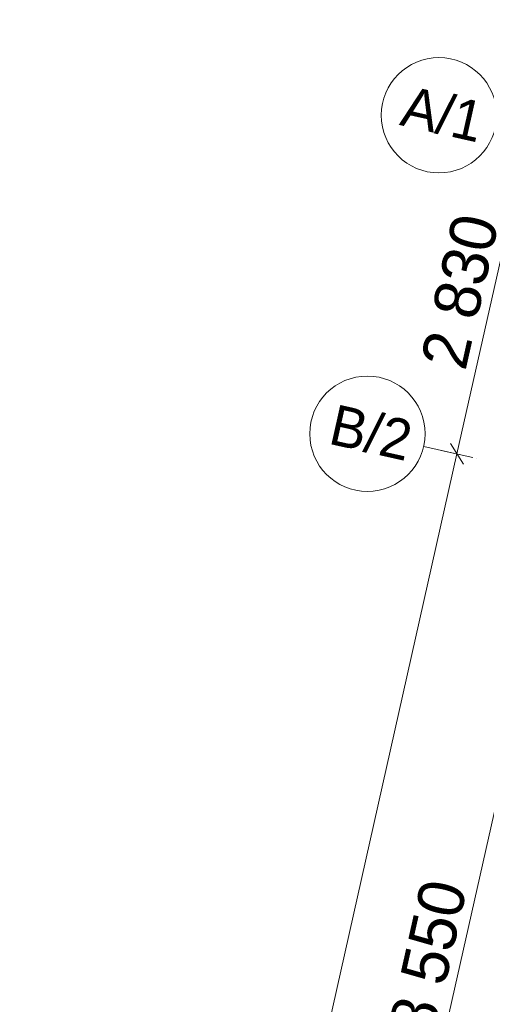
# Model space of a CAD drawing. Header units: millimetres. Extents: x -7218036 to -6930086, y 6128308 to 6355215.
# Tile 7 of 130: x -7217048 to -7213002, y 6154731 to 6163265. Entities that reach past the tile are written whole.
import ezdxf
from ezdxf.enums import TextEntityAlignment as Align

# ---------------------------------------------------------------- set-up
doc = ezdxf.new("R2010")
doc.units = ezdxf.units.MM
doc.header["$MEASUREMENT"] = 0
doc.linetypes.add('Штрихпунктирная', pattern=[670.277762, 352.777767, -176.388884, 0, -141.111112])
doc.layers.add('АР-Чертеж-Оси_Осевые размеры.АР', color=7, linetype='Continuous')
doc.layers.add('АР-Чертеж-Оси_Осевые размеры.АР_Ном._пера__1', color=7, linetype='Continuous', lineweight=0)
doc.layers.add('АР-Чертеж-Оси_Осевые размеры.АР_Ном._пера__120', color=7, linetype='Continuous', lineweight=0)
doc.styles.add('РЎР“Р•РќР•Р\xa0Р\x98Р\xa0_РЎРўР\x98Р›Р¬_3', font='GOTHIC.TTF')
doc.dimstyles.new('СГЕНЕРИР_СТИЛЬ__1', dxfattribs={"dimtxt": 400, "dimasz": 142.5, "dimexe": 0.18, "dimexo": 0.0625, "dimgap": 0, "dimtad": 1, "dimdec": 0, "dimzin": 0, "dimdsep": 46, "dimtxsty": 'РЎР“Р•РќР•Р\xa0Р\x98Р\xa0_РЎРўР\x98Р›Р¬_3', "dimblk": 'ARROWHEAD_6', "dimblk1": 'ARROWHEAD_6', "dimblk2": 'ARROWHEAD_6', "dimcen": 0.09, "dimse1": 1, "dimse2": 1, "dimclrd": 7, "dimclre": 7, "dimclrt": 7, "dimazin": 0, "dimtfac": 1, "dimtdec": 4, "dimtmove": 0, "dimatfit": 3, "dimfxl": 1, "dimtolj": 1, "dimtzin": 0, "dimarcsym": 0})
doc.dimstyles.new('СГЕНЕРИР_СТИЛЬ__2', dxfattribs={"dimtxt": 400, "dimasz": 142.5, "dimexe": 0.18, "dimexo": 0.0625, "dimgap": 0, "dimtad": 1, "dimdec": 0, "dimzin": 0, "dimdsep": 46, "dimtxsty": 'РЎР“Р•РќР•Р\xa0Р\x98Р\xa0_РЎРўР\x98Р›Р¬_3', "dimblk": 'ARROWHEAD_6', "dimblk1": 'ARROWHEAD_6', "dimblk2": 'ARROWHEAD_6', "dimcen": 0.09, "dimse1": 1, "dimse2": 1, "dimclrd": 7, "dimclre": 7, "dimclrt": 7, "dimazin": 0, "dimtfac": 1, "dimtdec": 4, "dimtmove": 2, "dimatfit": 3, "dimfxl": 1, "dimtolj": 1, "dimtzin": 0, "dimarcsym": 0})

# ---------------------------------------------------------------- blocks, each defined once
blk = doc.blocks.new('*D1124', base_point=(-6566190.3, 6562677.8))
at = {"layer": 'АР-Чертеж-Оси_Осевые размеры.АР_Ном._пера__1', "color": 7, "linetype": 'Continuous', "lineweight": 0, "transparency": 16777216}
for p, q in [((-7214158.8, 6150941.6), (-7212285.2, 6159283.8)), ((-7214215.5, 6151031.2), (-7214102, 6150852)), ((-7215788.1, 6143687.3), (-7214158.8, 6150941.6)), ((-7214021.6, 6150910.8), (-7214296, 6150972.4)), ((-7215844.8, 6143776.9), (-7215731.3, 6143597.7)), ((-7215650.9, 6143656.5), (-7215925.3, 6143718.1)), ((-7215812.7, 6143577.5), (-7215788.1, 6143687.3))]:
    blk.add_line(p, q, dxfattribs=at)
at = {"layer": 'АР-Чертеж-Оси_Осевые размеры.АР_Ном._пера__1', "color": 7, "lineweight": 0, "transparency": 16777216, "insert": (-7215205.9, 6146644.2), "char_height": 400, "attachment_point": 7, "rotation": 77.34172, "style": 'РЎР“Р•РќР•Р\xa0Р\x98Р\xa0_РЎРўР\x98Р›Р¬_3'}
blk.add_mtext('\\A1;{\\pql;\\fCentury Gothic|b0|i0|c204|p0;\\W1.000000;7\xa0435}', dxfattribs=at)
blk = doc.blocks.new('ARROWHEAD_6')
at = {"color": 0, "linetype": 'Continuous', "lineweight": 0}
for p, q in [((0, 0), (-1, 0)), ((-0.5, -0.5), (0.5, 0.5))]:
    blk.add_line(p, q, dxfattribs=at)
blk = doc.blocks.new('*D1125', base_point=(-6566190.3, 6562677.8))
at = {"layer": 'АР-Чертеж-Оси_Осевые размеры.АР_Ном._пера__1', "color": 7, "linetype": 'Continuous', "lineweight": 0, "transparency": 16777216}
for p, q in [((-7212285.2, 6159283.8), (-7211665, 6162045)), ((-7212148, 6159253), (-7212422.4, 6159314.6)), ((-7212341.9, 6159373.4), (-7212228.4, 6159194.2)), ((-7214158.8, 6150941.6), (-7212285.2, 6159283.8)), ((-7214215.5, 6151031.2), (-7214102, 6150852))]:
    blk.add_line(p, q, dxfattribs=at)
at = {"layer": 'АР-Чертеж-Оси_Осевые размеры.АР_Ном._пера__1', "color": 7, "lineweight": 0, "transparency": 16777216, "insert": (-7213454.5, 6154442.4), "char_height": 400, "attachment_point": 7, "rotation": 77.34172, "style": 'РЎР“Р•РќР•Р\xa0Р\x98Р\xa0_РЎРўР\x98Р›Р¬_3'}
blk.add_mtext('\\A1;{\\pql;\\fCentury Gothic|b0|i0|c204|p0;\\W1.000000;8\xa0550}', dxfattribs=at)
blk = doc.blocks.new('*D1126', base_point=(-6566190.3, 6562677.8))
at = {"layer": 'АР-Чертеж-Оси_Осевые размеры.АР_Ном._пера__1', "color": 7, "linetype": 'Continuous', "lineweight": 0, "transparency": 16777216}
for p, q in [((-7211665, 6162045), (-7210760, 6166074.6)), ((-7211721.8, 6162134.6), (-7211608.3, 6161955.4)), ((-7212285.2, 6159283.8), (-7211665, 6162045)), ((-7211527.8, 6162014.2), (-7211802.2, 6162075.8)), ((-7212148, 6159253), (-7212422.4, 6159314.6)), ((-7212341.9, 6159373.4), (-7212228.4, 6159194.2))]:
    blk.add_line(p, q, dxfattribs=at)
at = {"layer": 'АР-Чертеж-Оси_Осевые размеры.АР_Ном._пера__1', "color": 7, "lineweight": 0, "transparency": 16777216, "insert": (-7212207.6, 6159994.2), "char_height": 400, "attachment_point": 7, "rotation": 77.34172, "style": 'РЎР“Р•РќР•Р\xa0Р\x98Р\xa0_РЎРўР\x98Р›Р¬_3'}
blk.add_mtext('\\A1;{\\pql;\\fCentury Gothic|b0|i0|c204|p0;\\W1.000000;2\xa0830}', dxfattribs=at)
blk = doc.blocks.new('*D1139', base_point=(-6566190.3, 6562677.8))
at = {"layer": 'АР-Чертеж-Оси_Осевые размеры.АР_Ном._пера__1', "color": 7, "linetype": 'Continuous', "lineweight": 0, "transparency": 16777216}
for p, q in [((-7203046.9, 6204959.5), (-7212636.3, 6162263.2)), ((-7212773.5, 6162294), (-7212499.1, 6162232.3)), ((-7212579.5, 6162173.5), (-7212693, 6162352.8)), ((-7212636.3, 6162263.2), (-7213256.4, 6159501.9)), ((-7213199.7, 6159412.3), (-7213313.2, 6159591.5)), ((-7213256.4, 6159501.9), (-7216759.3, 6143905.5)), ((-7213393.6, 6159532.7), (-7213119.2, 6159471.1))]:
    blk.add_line(p, q, dxfattribs=at)
at = {"layer": 'АР-Чертеж-Оси_Осевые размеры.АР_Ном._пера__1', "color": 7, "lineweight": 0, "transparency": 16777216, "insert": (-7213178.9, 6160212.3), "char_height": 400, "attachment_point": 7, "rotation": 77.34172, "style": 'РЎР“Р•РќР•Р\xa0Р\x98Р\xa0_РЎРўР\x98Р›Р¬_3'}
blk.add_mtext('\\A1;{\\pql;\\fCentury Gothic|b0|i0|c204|p0;\\W1.000000;2\xa0830}', dxfattribs=at)
blk = doc.blocks.new('*D1140', base_point=(-6566190.3, 6562677.8))
at = {"layer": 'АР-Чертеж-Оси_Осевые размеры.АР_Ном._пера__1', "color": 7, "linetype": 'Continuous', "lineweight": 0, "transparency": 16777216}
for p, q in [((-7213199.7, 6159412.3), (-7213313.2, 6159591.5)), ((-7213256.4, 6159501.9), (-7216759.3, 6143905.5)), ((-7213393.6, 6159532.7), (-7213119.2, 6159471.1)), ((-7216816, 6143995.1), (-7216702.6, 6143815.8)), ((-7216896.5, 6143936.3), (-7216622.1, 6143874.6)), ((-7216759.3, 6143905.5), (-7216784, 6143795.7))]:
    blk.add_line(p, q, dxfattribs=at)
at = {"layer": 'АР-Чертеж-Оси_Осевые размеры.АР_Ном._пера__1', "color": 7, "lineweight": 0, "transparency": 16777216, "insert": (-7214875.7, 6152657), "char_height": 400, "attachment_point": 7, "rotation": 77.34172, "style": 'РЎР“Р•РќР•Р\xa0Р\x98Р\xa0_РЎРўР\x98Р›Р¬_3'}
blk.add_mtext('\\A1;{\\pql;\\fCentury Gothic|b0|i0|c204|p0;\\W1.000000;15\xa0985}', dxfattribs=at)
blk = doc.blocks.new('Стандартный Маркер Сетки[210]_1', base_point=(-7212924.8, 6162328))
at = {"layer": 'АР-Чертеж-Оси_Осевые размеры.АР_Ном._пера__120', "color": 7, "linetype": 'Continuous', "lineweight": 0}
blk.add_circle((-7213412.7, 6162437.5), 500, dxfattribs=at)
at = {"layer": 'АР-Чертеж-Оси_Осевые размеры.АР_Ном._пера__120', "color": 7, "lineweight": 0, "style": 'РЎР“Р•РќР•Р\xa0Р\x98Р\xa0_РЎРўР\x98Р›Р¬_3'}
blk.add_attdef('AC_MarkerText_1', text='', height=350, rotation=347.34172, dxfattribs=at).set_placement((-7213342.8, 6162618.6), align=Align.TOP_CENTER)
blk = doc.blocks.new('Стандартный Маркер Сетки[277]_1', base_point=(-7212924.8, 6162328))
at = {"layer": 'АР-Чертеж-Оси_Осевые размеры.АР_Ном._пера__120', "color": 7, "linetype": 'Continuous', "lineweight": 0}
blk.add_circle((-7213412.7, 6162437.5), 500, dxfattribs=at)
at = {"layer": 'АР-Чертеж-Оси_Осевые размеры.АР_Ном._пера__120', "color": 7, "lineweight": 0, "style": 'РЎР“Р•РќР•Р\xa0Р\x98Р\xa0_РЎРўР\x98Р›Р¬_3'}
blk.add_attdef('AC_MarkerText_1', text='', height=350, rotation=347.34172, dxfattribs=at).set_placement((-7213342.8, 6162618.6), align=Align.TOP_CENTER)
blk = doc.blocks.new('Стандартный Маркер Сетки[291]_1', base_point=(-7212924.8, 6162328))
at = {"layer": 'АР-Чертеж-Оси_Осевые размеры.АР_Ном._пера__120', "color": 7, "linetype": 'Continuous', "lineweight": 0}
blk.add_circle((-7213412.7, 6162437.5), 500, dxfattribs=at)
at = {"layer": 'АР-Чертеж-Оси_Осевые размеры.АР_Ном._пера__120', "color": 7, "lineweight": 0, "style": 'РЎР“Р•РќР•Р\xa0Р\x98Р\xa0_РЎРўР\x98Р›Р¬_3'}
blk.add_attdef('AC_MarkerText_1', text='', height=350, rotation=347.34172, dxfattribs=at).set_placement((-7213342.8, 6162618.6), align=Align.TOP_CENTER)
blk = doc.blocks.new('Стандартный Маркер Сетки[303]_1', base_point=(-7212924.8, 6162328))
at = {"layer": 'АР-Чертеж-Оси_Осевые размеры.АР_Ном._пера__120', "color": 7, "linetype": 'Continuous', "lineweight": 0}
blk.add_circle((-7213412.7, 6162437.5), 500, dxfattribs=at)
at = {"layer": 'АР-Чертеж-Оси_Осевые размеры.АР_Ном._пера__120', "color": 7, "lineweight": 0, "style": 'РЎР“Р•РќР•Р\xa0Р\x98Р\xa0_РЎРўР\x98Р›Р¬_3'}
blk.add_attdef('AC_MarkerText_1', text='', height=350, rotation=347.34172, dxfattribs=at).set_placement((-7213342.8, 6162618.6), align=Align.TOP_CENTER)

msp = doc.modelspace()

# ---------------------------------------------------------------- linework, layer by layer
at = {"layer": 'АР-Чертеж-Оси_Осевые размеры.АР_Ном._пера__120', "color": 7, "linetype": 'Штрихпунктирная', "lineweight": 0}
msp.add_line((-7212569.3, 6159347.6), (-7213545, 6159566.7), dxfattribs=at)
at = {"layer": 'АР-Чертеж-Оси_Осевые размеры.АР_Ном._пера__120', "color": 7, "linetype": 'Continuous', "lineweight": 0}
msp.add_circle((-7214032.9, 6159676.3), 500, dxfattribs=at)

# ---------------------------------------------------------------- block references
at = {"layer": 'АР-Чертеж-Оси_Осевые размеры.АР', "color": 8, "linetype": 'Continuous', "lineweight": 15}
for name in ['Стандартный Маркер Сетки[210]_1', 'Стандартный Маркер Сетки[277]_1', 'Стандартный Маркер Сетки[291]_1', 'Стандартный Маркер Сетки[303]_1']:
    msp.add_blockref(name, (-7212924.8, 6162328), dxfattribs=at).add_auto_attribs({'AC_MarkerText_1': 'А/1'})

# ---------------------------------------------------------------- texts
at = {"layer": 'АР-Чертеж-Оси_Осевые размеры.АР_Ном._пера__120', "color": 7, "lineweight": 0, "style": 'РЎР“Р•РќР•Р\xa0Р\x98Р\xa0_РЎРўР\x98Р›Р¬_3'}
msp.add_attdef('В/2', text='В/2', height=350, rotation=347.34172, dxfattribs=at).set_placement((-7213962.9, 6159857.4), align=Align.TOP_CENTER)

# ---------------------------------------------------------------- dimensions: what is measured, and where the dimension line sits
at = {"layer": 'АР-Чертеж-Оси_Осевые размеры.АР', "color": 7, "linetype": 'Continuous', "lineweight": 0}
for base, p1, p2, angle, dimstyle, picture, middle in [((-7213256.4, 6159501.9), (-7212924.8, 6162328), (-7132164.6, 6141289.1), 257.34172, 'СГЕНЕРИР_СТИЛЬ__1', '*D1139', (-7213223.6, 6160925.6)), ((-7211665, 6162045), (-7213545, 6159566.7), (-7212924.8, 6162328), 77.34172, 'СГЕНЕРИР_СТИЛЬ__1', '*D1126', (-7212252.4, 6160707.5)), ((-7212285.2, 6159283.8), (-7215418.6, 6151224.6), (-7213545, 6159566.7), 77.34172, 'СГЕНЕРИР_СТИЛЬ__1', '*D1125', (-7213499.3, 6155155.8)), ((-7216759.3, 6143905.5), (-7132164.6, 6141289.1), (-7215874.1, 6143706.6), 257.34172, 'СГЕНЕРИР_СТИЛЬ__2', '*D1140', (-7214887.2, 6153518.8)), ((-7214158.8, 6150941.6), (-7217047.9, 6143970.3), (-7215418.6, 6151224.6), 77.34172, 'СГЕНЕРИР_СТИЛЬ__1', '*D1124', (-7215250.7, 6147357.5))]:
    dim = msp.add_linear_dim(base=base, p1=p1, p2=p2, angle=angle, dimstyle=dimstyle, dxfattribs=at)
    dim.commit()
    dim.dimension.update_dxf_attribs({"geometry": picture, "text_midpoint": middle, "dimtype": 160, "text_rotation": 77.34172})

doc.saveas('drawing.dxf')
